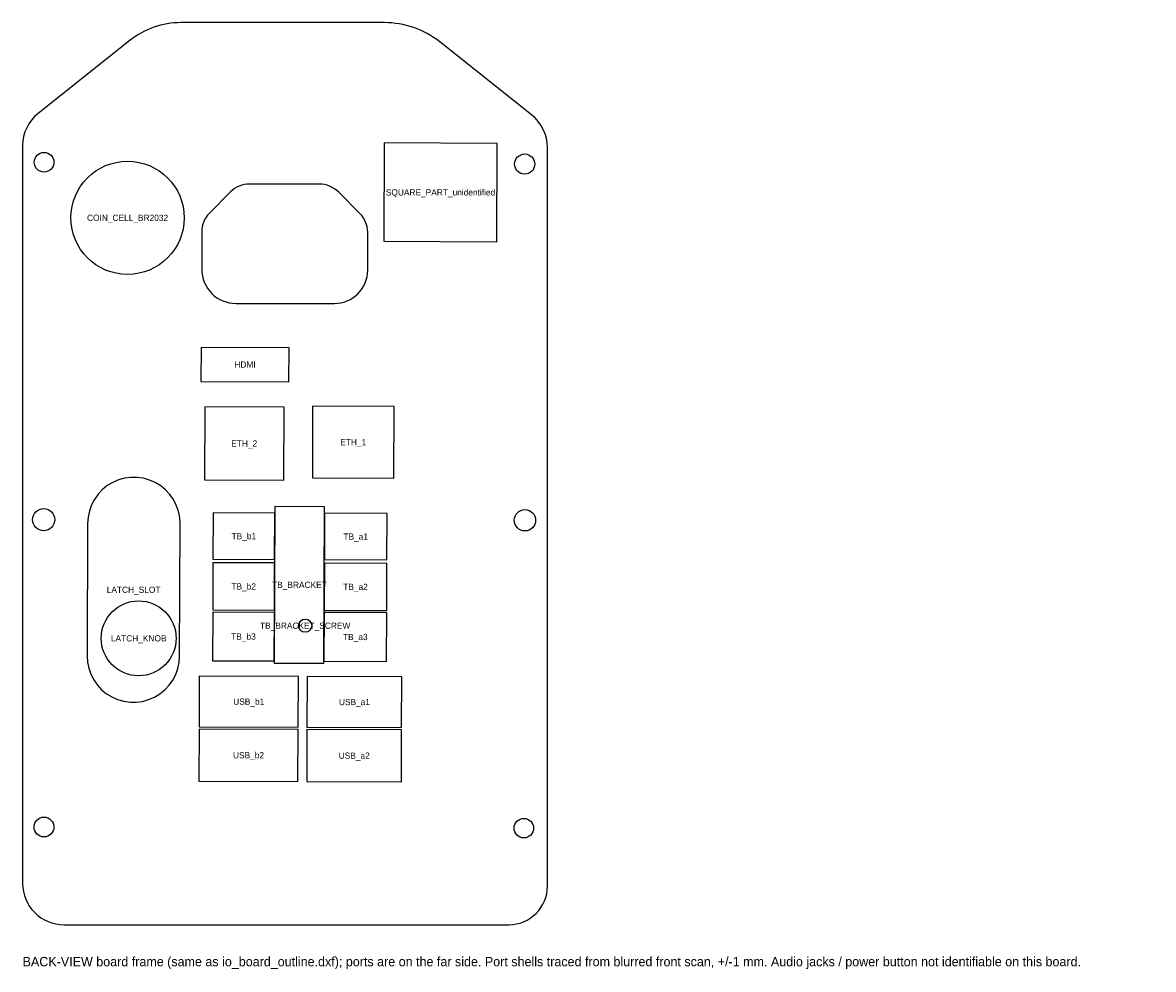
# Model space of a CAD drawing. Header units: millimetres. Extents: x 0 to 218, y -9 to 174.
import ezdxf
from ezdxf.enums import TextEntityAlignment as Align

# ---------------------------------------------------------------- set-up
doc = ezdxf.new("R2010")
doc.units = ezdxf.units.MM
for name, color, linetype in [('BOARD_OUTLINE', 7, 'Continuous'), ('LATCH_SLIDER', 30, 'Continuous'), ('MOUNT_HOLES', 1, 'Continuous'), ('NOTES', 7, 'Continuous'), ('OTHER_COMPONENTS', 9, 'Continuous'), ('PORT_ETHERNET', 3, 'Continuous'), ('PORT_HDMI', 1, 'Continuous'), ('PORT_THUNDERBOLT', 5, 'Continuous'), ('PORT_USB_A', 6, 'Continuous'), ('POWER_PLUG_CUTOUT', 4, 'Continuous'), ('TB_CENTRE_BRACKET', 8, 'Continuous')]:
    doc.layers.add(name, color=color, linetype=linetype)

msp = doc.modelspace()

# ---------------------------------------------------------------- linework, layer by layer
at = {"layer": 'BOARD_OUTLINE'}
msp.add_lwpolyline([(0, 7.94, 0.414214), (7.94, 0), (93.58, 0, 0.414214), (101, 7.43), (101, 149.56, 0.228871), (97.95, 155.88), (80.27, 169.91, 0.169293), (69.63, 173.62), (30.44, 173.62, 0.169586), (20.69, 170.22), (2.97, 156.13, 0.228571), (0, 149.97)], format="xyb", close=True, dxfattribs=at)
at = {"layer": 'LATCH_SLIDER'}
msp.add_lwpolyline([(30.31, 77.17), (30.23, 78.38), (29.98, 79.58), (29.58, 80.72), (29.03, 81.81), (28.33, 82.8), (27.51, 83.7), (26.57, 84.47), (25.53, 85.1), (24.42, 85.59), (23.25, 85.93), (22.05, 86.1), (20.83, 86.1), (19.63, 85.94), (18.46, 85.62), (17.34, 85.14), (16.3, 84.51), (15.36, 83.74), (14.53, 82.86), (13.82, 81.87), (13.26, 80.79), (12.85, 79.64), (12.6, 78.45), (12.51, 77.24), (12.41, 51.77), (12.49, 50.55), (12.73, 49.36), (13.13, 48.21), (13.69, 47.13), (14.38, 46.13), (15.21, 45.24), (16.15, 44.47), (17.18, 43.83), (18.29, 43.34), (19.46, 43.01), (20.67, 42.84), (21.88, 42.83), (23.08, 42.99), (24.25, 43.32), (25.37, 43.8), (26.41, 44.43), (27.36, 45.19), (28.19, 46.08), (28.89, 47.07), (29.46, 48.15), (29.87, 49.29), (30.12, 50.48), (30.21, 51.7)], close=True, dxfattribs=at)
msp.add_circle((22.34, 55.12), 7.21, dxfattribs=at)
at = {"layer": 'MOUNT_HOLES'}
for centre, radius in [((4.13, 146.76), 1.89), ((96.62, 146.4), 1.94), ((4.06, 77.96), 2.14), ((96.67, 77.85), 2.06), ((4.11, 18.8), 1.91), ((96.46, 18.59), 1.88)]:
    msp.add_circle(centre, radius, dxfattribs=at)
at = {"layer": 'OTHER_COMPONENTS'}
msp.add_lwpolyline([(91.36, 150.38), (69.58, 150.46), (69.5, 131.53), (91.28, 131.44)], close=True, dxfattribs=at)
msp.add_circle((20.2, 136.05), 10.9, dxfattribs=at)
at = {"layer": 'PORT_ETHERNET'}
for points in [[(50.31, 99.59), (35.05, 99.65), (35, 85.64), (50.25, 85.58)], [(71.5, 99.76), (55.82, 99.82), (55.76, 85.98), (71.44, 85.92)]]:
    msp.add_lwpolyline(points, close=True, dxfattribs=at)
at = {"layer": 'PORT_HDMI'}
msp.add_lwpolyline([(51.29, 111.05), (34.34, 111.12), (34.31, 104.58), (51.26, 104.51)], close=True, dxfattribs=at)
at = {"layer": 'PORT_THUNDERBOLT'}
for points in [[(48.53, 79.22), (36.67, 79.27), (36.63, 70.35), (48.5, 70.3)], [(70.14, 79.14), (58.11, 79.18), (58.08, 70.27), (70.11, 70.22)], [(48.5, 69.63), (36.63, 69.67), (36.6, 60.59), (48.46, 60.54)], [(70.11, 69.54), (58.07, 69.59), (58.04, 60.5), (70.07, 60.46)], [(48.46, 60.12), (36.59, 60.16), (36.56, 50.82), (48.42, 50.78)], [(70.07, 60.03), (58.04, 60.08), (58, 50.74), (70.03, 50.69)]]:
    msp.add_lwpolyline(points, close=True, dxfattribs=at)
at = {"layer": 'PORT_USB_A'}
for points in [[(53.07, 47.79), (34, 47.86), (33.97, 38.1), (53.03, 38.02)], [(72.99, 47.71), (54.77, 47.78), (54.73, 38.01), (72.95, 37.94)], [(53.03, 37.6), (33.96, 37.67), (33.93, 27.65), (52.99, 27.58)], [(72.95, 37.52), (54.73, 37.59), (54.69, 27.57), (72.91, 27.5)]]:
    msp.add_lwpolyline(points, close=True, dxfattribs=at)
at = {"layer": 'POWER_PLUG_CUTOUT'}
msp.add_lwpolyline([(34.46, 126.18, 0.414214), (41.07, 119.57), (60.01, 119.57, 0.414214), (66.41, 125.97), (66.41, 133.3, 0.198912), (64.92, 136.89), (60.84, 140.97, 0.198912), (57.03, 142.55), (43.65, 142.55, 0.198912), (40.03, 141.05), (35.94, 136.96, 0.198912), (34.46, 133.39)], format="xyb", close=True, dxfattribs=at)
at = {"layer": 'TB_CENTRE_BRACKET'}
msp.add_lwpolyline([(58.12, 80.46), (48.54, 80.49), (48.42, 50.35), (58, 50.31)], close=True, dxfattribs=at)
msp.add_circle((54.38, 57.55), 1.27, dxfattribs=at)

# ---------------------------------------------------------------- texts
at = {"layer": 'NOTES'}
for s, p in [('SQUARE_PART_unidentified', (80.43, 140.95)), ('COIN_CELL_BR2032', (20.2, 136.05)), ('HDMI', (42.8, 107.81)), ('ETH_2', (42.65, 92.62)), ('ETH_1', (63.63, 92.87)), ('TB_b1', (42.58, 74.79)), ('TB_a1', (64.11, 74.7)), ('TB_b2', (42.55, 65.11)), ('TB_BRACKET', (53.27, 65.4)), ('TB_a2', (64.07, 65.02)), ('LATCH_SLOT', (21.36, 64.47)), ('TB_BRACKET_SCREW', (54.38, 57.55)), ('LATCH_KNOB', (22.34, 55.12)), ('TB_b3', (42.51, 55.47)), ('TB_a3', (64.03, 55.38)), ('USB_b1', (43.52, 42.94)), ('USB_a1', (63.86, 42.86)), ('USB_b2', (43.48, 32.62)), ('USB_a2', (63.82, 32.54))]:
    msp.add_text(s, height=1.2, dxfattribs=at).set_placement(p, align=Align.MIDDLE_CENTER)
msp.add_text('BACK-VIEW board frame (same as io_board_outline.dxf); ports are on the far side. Port shells traced from blurred front scan, +/-1 mm. Audio jacks / power button not identifiable on this board.', height=1.8, dxfattribs=at).set_placement((0, -8))

doc.saveas('drawing.dxf')
